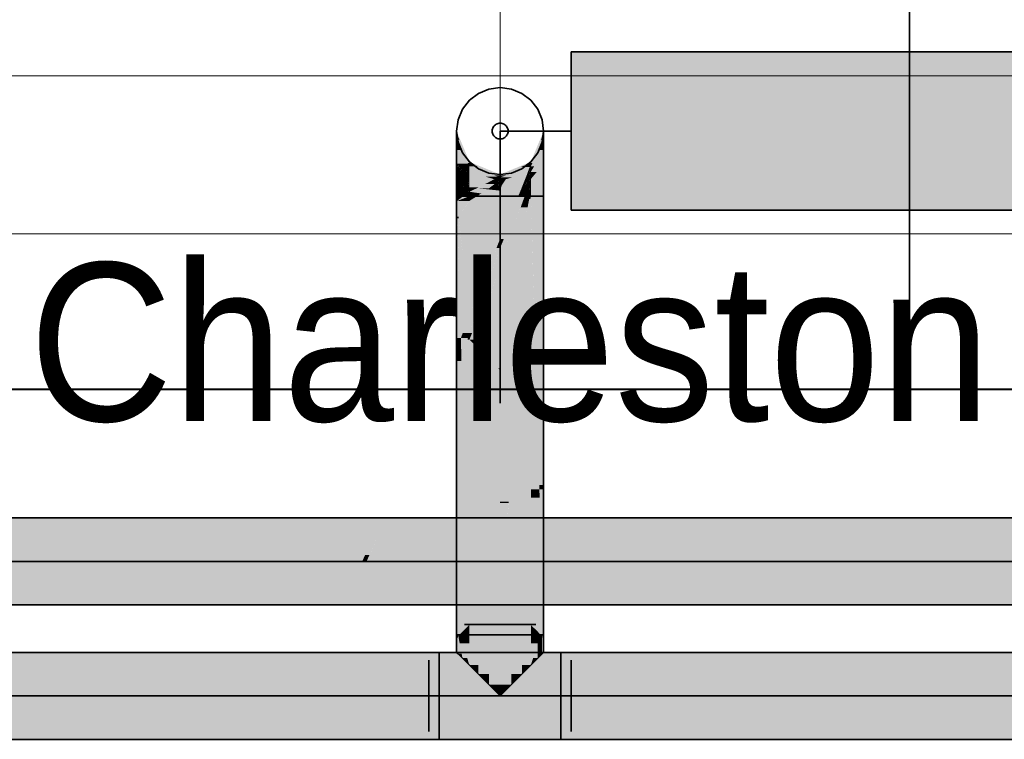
# Model space of a CAD drawing. Extents: x -133 to 627, y -127 to 467.
# Tile 61 of 80: x 68 to 80, y 370 to 379. Entities that reach past the tile are written whole.
import ezdxf
from ezdxf.lldxf.tags import DXFTag

# ---------------------------------------------------------------- set-up
doc = ezdxf.new("R2010")
doc.units = 0
doc.layers.get('0').update_dxf_attribs({"lineweight": 35})
for name, color, linetype, lineweight in [('0-Shading', 7, 'Continuous', 35), ('5_OG-BESTAND', 7, 'Continuous', 25), ('5_OG-HLSE', 7, 'Continuous', 25), ('H_Heizkoerpertext', 7, 'Continuous', 35)]:
    doc.layers.add(name, color=color, linetype=linetype, lineweight=lineweight)
for name, color, linetype, lineweight, true_color in [('A_Aussenwand', 3, 'Continuous', 35, 0x00ff00), ('A_Fenster', 1, 'Continuous', 35, 0xff0000), ('H_Heizkoerper', 1, 'Continuous', 35, 0xff0000), ('H_Heizkoerperflaeche', 7, 'Continuous', 35, 0xc0c0c0), ('H_Ruecklauf', 5, 'Continuous', 35, 0x0000ff), ('H_Ruecklauf_Beschriftung', 5, 'Continuous', 18, 0x0000ff), ('H_Vorlauf', 1, 'Continuous', 35, 0xff0000)]:
    doc.layers.add(name, color=color, linetype=linetype, lineweight=lineweight, true_color=true_color)
doc.styles.get("Standard").update_dxf_attribs({"font": 'arial.ttf'})
tags = doc.linetypes.add('ALL_S14', pattern=[0.002, 0.001, -0.001]).pattern_tags.tags
tags[6:7] = [DXFTag(74, 4), DXFTag(75, 0), DXFTag(340, '0'), DXFTag(46, 1.0), DXFTag(50, 0.0), DXFTag(44, 0.0), DXFTag(45, 0.0)]
tags[4:5] = [DXFTag(74, 4), DXFTag(75, 0), DXFTag(340, '0'), DXFTag(46, 1.0), DXFTag(50, 0.0), DXFTag(44, 0.0), DXFTag(45, 0.0)]

# ---------------------------------------------------------------- blocks, each defined once
blk = doc.blocks.new('Shading-A06HSSFQNL', base_point=(330.89, 189.228))
at = {"layer": '0-Shading', "color": 176, "true_color": 0x000085}
for points in [[(73.391, 377.571), (73.379, 377.571), (73.379, 377.599)], [(73.534, 377.21), (73.391, 377.571), (73.379, 377.571)], [(73.541, 377.21), (73.534, 377.21), (73.391, 377.571)], [(74.325, 377.21), (74.318, 377.21), (74.479, 377.571)], [(74.318, 377.21), (74.479, 377.571), (74.468, 377.571)], [(74.479, 377.571), (74.468, 377.571), (74.479, 377.599)], [(73.541, 377.195), (73.541, 377.21), (73.534, 377.21)], [(74.318, 377.195), (74.325, 377.21), (74.318, 377.21)]]:
    blk.add_solid(points, dxfattribs=at)
at = {"layer": '0-Shading', "color": 174, "true_color": 0x000092}
for points in [[(73.415, 377.488), (73.379, 377.488), (73.379, 377.571)], [(74.479, 377.488), (74.444, 377.488), (74.479, 377.571)], [(73.52, 377.195), (73.415, 377.488), (73.379, 377.488)], [(73.541, 377.195), (73.52, 377.195), (73.415, 377.488)], [(74.339, 377.195), (74.318, 377.195), (74.479, 377.488)], [(74.318, 377.195), (74.479, 377.488), (74.444, 377.488)], [(73.524, 377.185), (73.541, 377.195), (73.52, 377.195)], [(73.541, 377.185), (73.524, 377.185), (73.541, 377.195)], [(73.541, 377.151), (73.541, 377.185), (73.524, 377.185)], [(74.318, 377.151), (74.339, 377.195), (74.318, 377.195)]]:
    blk.add_solid(points, dxfattribs=at)
at = {"layer": '0-Shading', "color": 174, "true_color": 0x00009d}
for points in [[(73.442, 377.357), (73.379, 377.357), (73.379, 377.488)], [(74.479, 377.357), (74.417, 377.357), (74.479, 377.488)], [(73.48, 377.185), (73.442, 377.357), (73.379, 377.357)], [(73.524, 377.185), (73.48, 377.185), (73.442, 377.357)], [(74.359, 377.151), (74.318, 377.151), (74.479, 377.357)], [(74.318, 377.151), (74.479, 377.357), (74.417, 377.357)], [(73.483, 377.18), (73.524, 377.185), (73.48, 377.185)], [(73.527, 377.18), (73.483, 377.18), (73.524, 377.185)], [(73.5, 377.151), (73.527, 377.18), (73.483, 377.18)], [(73.541, 377.151), (73.5, 377.151), (73.527, 377.18)], [(73.524, 377.11), (73.541, 377.151), (73.5, 377.151)], [(73.541, 377.11), (73.524, 377.11), (73.541, 377.151)], [(74.318, 377.082), (74.359, 377.151), (74.318, 377.151)], [(73.541, 377.082), (73.541, 377.11), (73.524, 377.11)]]:
    blk.add_solid(points, dxfattribs=at)
at = {"layer": '0-Shading', "color": 174, "true_color": 0x0000a6}
for points in [[(73.48, 377.186), (73.379, 377.186), (73.379, 377.357)], [(74.479, 377.186), (74.379, 377.186), (74.479, 377.357)], [(73.383, 377.182), (73.48, 377.186), (73.379, 377.186)], [(73.482, 377.182), (73.383, 377.182), (73.48, 377.186)], [(73.483, 377.18), (73.482, 377.182), (73.383, 377.182)], [(73.483, 377.18), (73.385, 377.18), (73.383, 377.182)], [(73.443, 377.11), (73.483, 377.18), (73.385, 377.18)], [(73.524, 377.11), (73.443, 377.11), (73.483, 377.18)], [(74.393, 377.082), (74.318, 377.082), (74.479, 377.186)], [(74.318, 377.082), (74.479, 377.186), (74.379, 377.186)], [(73.483, 377.061), (73.524, 377.11), (73.443, 377.11)], [(73.536, 377.061), (73.483, 377.061), (73.541, 377.082)], [(73.483, 377.061), (73.541, 377.082), (73.501, 377.082)], [(73.524, 377.011), (73.536, 377.061), (73.483, 377.061)], [(73.541, 377.082), (73.501, 377.082), (73.524, 377.11)], [(73.541, 377.011), (73.524, 377.011), (73.541, 377.082)], [(73.541, 376.992), (73.541, 377.011), (73.524, 377.011)], [(74.318, 376.992), (74.393, 377.082), (74.318, 377.082)]]:
    blk.add_solid(points, dxfattribs=at)
at = {"layer": '0-Shading', "color": 174, "true_color": 0x0000ac}
for points in [[(73.383, 377.182), (73.379, 377.182), (73.379, 377.186)], [(73.383, 377.182), (73.383, 377.182), (73.379, 377.182)], [(73.456, 377.041), (73.379, 377.041), (73.379, 377.182)], [(73.383, 377.182), (73.38, 377.182), (73.379, 377.182)], [(73.445, 377.061), (73.383, 377.182), (73.38, 377.182)], [(73.483, 377.061), (73.445, 377.061), (73.383, 377.182)], [(73.649, 377.151), (73.541, 377.151), (73.541, 377.195)], [(73.853, 377.039), (73.649, 377.151), (73.541, 377.151)], [(73.929, 377.039), (73.853, 377.039), (73.649, 377.151)], [(74.006, 377.039), (73.929, 377.039), (74.304, 377.146)], [(73.929, 377.039), (74.304, 377.146), (74.196, 377.146)], [(74.304, 377.146), (74.196, 377.146), (74.318, 377.195)], [(74.304, 377.146), (74.318, 377.151), (74.305, 377.151)], [(74.318, 377.151), (74.305, 377.151), (74.318, 377.195)], [(74.479, 376.992), (74.318, 376.992), (74.479, 377.186)], [(73.386, 376.987), (73.379, 376.987), (73.456, 377.041)], [(73.379, 376.987), (73.456, 377.041), (73.379, 377.041)], [(73.487, 376.985), (73.383, 376.985), (73.456, 377.041)], [(73.456, 377.041), (73.483, 377.061), (73.445, 377.061)], [(73.5, 377.041), (73.456, 377.041), (73.483, 377.061)], [(73.473, 377.011), (73.5, 377.041), (73.456, 377.041)], [(73.524, 377.011), (73.473, 377.011), (73.5, 377.041)], [(73.501, 376.96), (73.524, 377.011), (73.473, 377.011)], [(73.541, 376.992), (73.515, 376.992), (73.524, 377.011)], [(73.906, 377.02), (73.929, 377.039), (73.853, 377.039)], [(73.929, 377.02), (73.906, 377.02), (73.929, 377.039)], [(73.929, 377.012), (73.929, 377.02), (73.906, 377.02)], [(73.929, 377.012), (74.006, 377.039), (73.929, 377.039)], [(73.383, 376.985), (73.386, 376.987), (73.379, 376.987)], [(73.423, 376.96), (73.487, 376.985), (73.383, 376.985)], [(73.501, 376.96), (73.423, 376.96), (73.487, 376.985)], [(73.483, 376.923), (73.501, 376.96), (73.423, 376.96)], [(73.521, 376.923), (73.483, 376.923), (73.501, 376.96)], [(73.5, 376.912), (73.521, 376.923), (73.483, 376.923)], [(73.527, 376.912), (73.5, 376.912), (73.521, 376.923)], [(73.524, 376.897), (73.527, 376.912), (73.5, 376.912)], [(73.535, 376.96), (73.501, 376.96), (73.541, 376.992)], [(73.501, 376.96), (73.541, 376.992), (73.515, 376.992)], [(73.527, 376.912), (73.535, 376.96), (73.501, 376.96)], [(73.535, 376.897), (73.524, 376.897), (73.527, 376.912)], [(73.541, 376.887), (73.535, 376.897), (73.524, 376.897)], [(73.541, 376.912), (73.527, 376.912), (73.541, 376.992)], [(73.541, 376.887), (73.541, 376.912), (73.527, 376.912)], [(74.479, 376.987), (74.318, 376.987), (74.479, 376.992)], [(74.318, 376.987), (74.479, 376.992), (74.318, 376.992)], [(74.318, 376.887), (74.479, 376.987), (74.318, 376.987)]]:
    blk.add_solid(points, dxfattribs=at)
at = {"layer": '0-Shading', "color": 174, "true_color": 0x00008e}
for points in [[(73.576, 377.195), (73.541, 377.195), (73.541, 377.21)], [(73.906, 377.049), (73.576, 377.195), (73.541, 377.195)], [(73.929, 377.049), (73.906, 377.049), (73.576, 377.195)], [(73.953, 377.049), (73.929, 377.049), (74.318, 377.195)], [(73.929, 377.049), (74.318, 377.195), (74.282, 377.195)], [(74.318, 377.195), (74.282, 377.195), (74.318, 377.21)], [(73.929, 377.039), (73.929, 377.049), (73.906, 377.049)], [(73.929, 377.039), (73.953, 377.049), (73.929, 377.049)]]:
    blk.add_solid(points, dxfattribs=at)
at = {"layer": '0-Shading', "color": 172, "true_color": 0x0000c7}
for points in [[(73.734, 377.082), (73.541, 377.082), (73.541, 377.151)], [(74.277, 377.07), (74.091, 377.07), (74.304, 377.146)], [(74.304, 377.078), (74.279, 377.078), (74.317, 377.146)], [(74.279, 377.078), (74.317, 377.146), (74.304, 377.146)], [(74.317, 377.146), (74.304, 377.146), (74.318, 377.151)], [(74.318, 377.082), (74.305, 377.082), (74.318, 377.151)], [(73.751, 377.02), (73.734, 377.082), (73.541, 377.082)], [(73.906, 377.02), (73.751, 377.02), (73.734, 377.082)], [(73.856, 376.99), (73.906, 377.02), (73.751, 377.02)], [(73.915, 376.99), (73.856, 376.99), (73.929, 377.012)], [(73.856, 376.99), (73.929, 377.012), (73.892, 377.012)], [(73.929, 377.012), (73.892, 377.012), (73.906, 377.02)], [(73.929, 376.975), (73.906, 376.975), (73.929, 377.012)], [(74.079, 377.012), (73.929, 377.012), (74.277, 377.07)], [(73.929, 377.012), (74.277, 377.07), (74.091, 377.07)], [(73.929, 376.968), (74.079, 377.012), (73.929, 377.012)], [(74.277, 377.07), (74.304, 377.078), (74.279, 377.078)], [(74.304, 377.078), (74.318, 377.082), (74.305, 377.082)], [(73.906, 376.975), (73.915, 376.99), (73.856, 376.99)], [(73.929, 376.968), (73.929, 376.975), (73.906, 376.975)]]:
    blk.add_solid(points, dxfattribs=at)
at = {"layer": '0-Shading', "color": 172, "true_color": 0x0000dd}
for points in [[(73.849, 376.992), (73.541, 376.992), (73.541, 377.082)], [(74.246, 376.99), (74.003, 376.99), (74.277, 377.07)], [(74.277, 376.983), (74.243, 376.983), (74.301, 377.07)], [(74.243, 376.983), (74.301, 377.07), (74.277, 377.07)], [(74.301, 377.07), (74.277, 377.07), (74.304, 377.078)], [(74.304, 376.989), (74.278, 376.989), (74.318, 377.078)], [(74.278, 376.989), (74.318, 377.078), (74.304, 377.078)], [(74.318, 377.078), (74.304, 377.078), (74.318, 377.082)], [(74.318, 376.992), (74.304, 376.992), (74.318, 377.082)], [(73.55, 376.99), (73.849, 376.992), (73.541, 376.992)], [(73.856, 376.99), (73.55, 376.99), (73.849, 376.992)], [(73.771, 376.944), (73.856, 376.99), (73.55, 376.99)], [(73.874, 376.944), (73.771, 376.944), (73.906, 376.975)], [(73.771, 376.944), (73.906, 376.975), (73.828, 376.975)], [(73.856, 376.927), (73.874, 376.944), (73.771, 376.944)], [(73.906, 376.975), (73.828, 376.975), (73.856, 376.99)], [(73.877, 376.927), (73.856, 376.927), (73.868, 376.938)], [(73.882, 376.921), (73.877, 376.927), (73.856, 376.927)], [(73.91, 376.938), (73.868, 376.938), (73.918, 376.943)], [(73.868, 376.938), (73.918, 376.943), (73.872, 376.943)], [(73.882, 376.921), (73.91, 376.938), (73.868, 376.938)], [(73.918, 376.943), (73.872, 376.943), (73.906, 376.975)], [(73.908, 376.921), (73.882, 376.921), (73.918, 376.943)], [(73.906, 376.916), (73.908, 376.921), (73.882, 376.921)], [(73.929, 376.968), (73.909, 376.968), (73.906, 376.975)], [(73.928, 376.916), (73.906, 376.916), (73.918, 376.943)], [(73.929, 376.911), (73.928, 376.916), (73.906, 376.916)], [(73.918, 376.943), (73.929, 376.968), (73.909, 376.968)], [(73.929, 376.943), (73.918, 376.943), (73.929, 376.968)], [(73.929, 376.911), (73.929, 376.943), (73.918, 376.943)], [(73.988, 376.968), (73.929, 376.968), (74.003, 376.99)], [(73.953, 376.916), (73.929, 376.916), (73.988, 376.968)], [(73.929, 376.916), (73.988, 376.968), (73.929, 376.968)], [(73.929, 376.911), (73.953, 376.916), (73.929, 376.916)], [(73.953, 376.916), (74.24, 376.976), (73.993, 376.976)], [(74.24, 376.976), (73.993, 376.976), (74.246, 376.99)], [(73.993, 376.976), (74.246, 376.99), (74.003, 376.99)], [(74.24, 376.976), (74.277, 376.983), (74.243, 376.983)], [(74.277, 376.983), (74.304, 376.989), (74.278, 376.989)], [(74.304, 376.989), (74.318, 376.992), (74.304, 376.992)]]:
    blk.add_solid(points, dxfattribs=at)
at = {"layer": '0-Shading', "color": 174, "true_color": 0x0000b0}
for points in [[(73.383, 376.985), (73.379, 376.985), (73.379, 376.987)], [(73.379, 376.983), (73.383, 376.985), (73.379, 376.985)], [(73.383, 376.983), (73.379, 376.983), (73.383, 376.985)], [(73.379, 376.774), (73.383, 376.983), (73.379, 376.983)], [(73.384, 376.775), (73.379, 376.775), (73.483, 376.923)], [(73.379, 376.775), (73.483, 376.923), (73.382, 376.923)], [(73.483, 376.923), (73.382, 376.923), (73.383, 376.985)], [(73.497, 376.816), (73.411, 376.816), (73.524, 376.897)], [(73.411, 376.816), (73.524, 376.897), (73.466, 376.897)], [(73.524, 376.897), (73.466, 376.897), (73.483, 376.923)], [(73.532, 376.828), (73.501, 376.828), (73.541, 376.887)], [(73.501, 376.828), (73.541, 376.887), (73.521, 376.887)], [(73.541, 376.887), (73.521, 376.887), (73.524, 376.897)], [(73.541, 376.831), (73.533, 376.831), (73.541, 376.887)], [(74.318, 376.887), (74.479, 376.887), (74.479, 376.987)], [(74.318, 376.774), (74.479, 376.774), (74.318, 376.887)], [(74.479, 376.774), (74.318, 376.887), (74.479, 376.887)], [(73.379, 376.774), (73.383, 376.774), (73.384, 376.775)], [(73.379, 376.774), (73.384, 376.775), (73.379, 376.775)], [(73.38, 376.769), (73.379, 376.769), (73.379, 376.774)], [(73.38, 376.769), (73.383, 376.774), (73.379, 376.774)], [(73.379, 376.769), (73.38, 376.769), (73.379, 376.769)], [(73.381, 376.714), (73.379, 376.714), (73.38, 376.769)], [(73.379, 376.714), (73.38, 376.769), (73.379, 376.769)], [(73.38, 376.769), (73.379, 376.769), (73.38, 376.769)], [(73.457, 376.769), (73.38, 376.769), (73.463, 376.774)], [(73.38, 376.769), (73.463, 376.774), (73.383, 376.774)], [(73.381, 376.714), (73.457, 376.769), (73.38, 376.769)], [(73.381, 376.714), (73.541, 376.774), (73.463, 376.774)], [(73.383, 376.774), (73.463, 376.774), (73.436, 376.793)], [(73.383, 376.774), (73.387, 376.775), (73.384, 376.775)], [(73.387, 376.775), (73.384, 376.775), (73.497, 376.816)], [(73.384, 376.775), (73.497, 376.816), (73.411, 376.816)], [(73.541, 376.715), (73.386, 376.715), (73.541, 376.774)], [(73.436, 376.793), (73.49, 376.793), (73.497, 376.816)], [(73.463, 376.774), (73.436, 376.793), (73.49, 376.793)], [(73.463, 376.774), (73.541, 376.774), (73.537, 376.829)], [(73.49, 376.793), (73.52, 376.816), (73.497, 376.816)], [(73.497, 376.816), (73.532, 376.828), (73.501, 376.828)], [(73.52, 376.816), (73.497, 376.816), (73.532, 376.825)], [(73.497, 376.816), (73.532, 376.825), (73.522, 376.825)], [(73.532, 376.825), (73.522, 376.825), (73.532, 376.828)], [(73.537, 376.828), (73.532, 376.828), (73.541, 376.831)], [(73.532, 376.828), (73.541, 376.831), (73.533, 376.831)], [(73.532, 376.825), (73.537, 376.828), (73.532, 376.828)], [(73.541, 376.829), (73.537, 376.829), (73.541, 376.831)], [(73.541, 376.774), (73.541, 376.829), (73.537, 376.829)], [(74.363, 375.223), (74.318, 375.223), (74.318, 376.774)], [(74.344, 375.899), (74.479, 376.774), (74.318, 376.774)], [(74.479, 375.899), (74.344, 375.899), (74.479, 376.774)], [(73.379, 376.712), (73.381, 376.714), (73.379, 376.714)], [(73.381, 376.712), (73.379, 376.712), (73.381, 376.714)], [(73.388, 376.495), (73.379, 376.495), (73.381, 376.712)], [(73.379, 376.495), (73.381, 376.712), (73.379, 376.712)], [(73.539, 376.714), (73.381, 376.714), (73.541, 376.715)], [(73.381, 376.714), (73.541, 376.715), (73.386, 376.715)], [(73.403, 376.517), (73.387, 376.517), (73.381, 376.714)], [(73.403, 376.517), (73.539, 376.714), (73.381, 376.714)], [(73.541, 376.517), (73.403, 376.517), (73.541, 376.715)], [(73.388, 376.495), (73.403, 376.517), (73.387, 376.517)], [(73.405, 376.495), (73.388, 376.495), (73.403, 376.517)], [(73.541, 375.275), (73.541, 376.517), (73.403, 376.517)], [(73.379, 376.483), (73.388, 376.495), (73.379, 376.495)], [(73.388, 376.483), (73.379, 376.483), (73.388, 376.495)], [(73.433, 374.98), (73.379, 374.98), (73.388, 376.483)], [(73.379, 374.98), (73.388, 376.483), (73.379, 376.483)], [(73.424, 375.275), (73.405, 376.495), (73.388, 376.495)], [(73.541, 375.275), (73.424, 375.275), (73.405, 376.495)], [(74.363, 375.223), (74.479, 375.899), (74.344, 375.899)], [(74.479, 375.223), (74.363, 375.223), (74.479, 375.899)], [(73.433, 374.98), (73.541, 375.275), (73.424, 375.275)], [(73.541, 375.046), (73.457, 375.046), (73.541, 375.275)], [(74.371, 374.961), (74.318, 374.961), (74.363, 375.223)], [(74.318, 374.961), (74.363, 375.223), (74.318, 375.223)], [(74.424, 373.122), (74.479, 375.223), (74.363, 375.223)], [(74.479, 373.122), (74.424, 373.122), (74.479, 375.223)], [(73.522, 374.98), (73.433, 374.98), (73.541, 375.046)], [(73.433, 374.98), (73.541, 375.046), (73.457, 375.046)], [(73.541, 375.013), (73.531, 375.013), (73.541, 375.046)], [(73.379, 374.835), (73.433, 374.98), (73.379, 374.98)], [(73.437, 374.835), (73.379, 374.835), (73.433, 374.98)], [(73.441, 374.69), (73.522, 374.98), (73.433, 374.98)], [(73.541, 374.69), (73.441, 374.69), (73.541, 374.961)], [(73.441, 374.69), (73.541, 374.961), (73.517, 374.961)], [(73.541, 374.961), (73.517, 374.961), (73.531, 375.013)], [(73.541, 374.961), (73.541, 375.013), (73.531, 375.013)], [(74.426, 373.068), (74.318, 373.068), (74.371, 374.961)], [(74.318, 373.068), (74.371, 374.961), (74.318, 374.961)], [(73.441, 374.69), (73.379, 374.69), (73.437, 374.835)], [(73.379, 374.69), (73.437, 374.835), (73.379, 374.835)], [(73.379, 374.468), (73.441, 374.69), (73.379, 374.69)], [(73.448, 374.468), (73.379, 374.468), (73.441, 374.69)], [(73.541, 371.354), (73.541, 374.69), (73.441, 374.69)], [(73.541, 371.354), (73.379, 371.354), (73.448, 374.468)], [(73.379, 371.354), (73.448, 374.468), (73.379, 374.468)], [(74.429, 372.961), (74.318, 372.961), (74.426, 373.068)], [(74.318, 372.961), (74.426, 373.068), (74.318, 373.068)], [(74.426, 373.068), (74.479, 373.122), (74.424, 373.122)], [(74.479, 373.068), (74.426, 373.068), (74.479, 373.122)], [(74.479, 371.227), (74.479, 373.068), (74.426, 373.068)], [(74.476, 371.354), (74.318, 371.354), (74.429, 372.961)], [(74.318, 371.354), (74.429, 372.961), (74.318, 372.961)], [(73.379, 371.227), (73.541, 371.354), (73.379, 371.354)], [(73.379, 371.227), (73.414, 371.227), (73.541, 371.354)], [(73.414, 371.227), (73.475, 371.227), (73.466, 371.28)], [(73.466, 371.28), (73.541, 371.28), (73.541, 371.354)], [(73.475, 371.227), (73.541, 371.227), (73.466, 371.28)], [(73.541, 371.227), (73.466, 371.28), (73.541, 371.28)], [(74.479, 371.227), (74.476, 371.354), (74.318, 371.354)], [(74.445, 371.227), (74.479, 371.227), (74.318, 371.354)], [(74.318, 371.28), (74.393, 371.28), (74.318, 371.354)], [(74.318, 371.227), (74.384, 371.227), (74.318, 371.28)], [(74.384, 371.227), (74.318, 371.28), (74.393, 371.28)], [(74.384, 371.227), (74.445, 371.227), (74.393, 371.28)], [(73.443, 370.989), (73.398, 370.989), (73.398, 371.227)], [(73.418, 371.121), (73.435, 371.227), (73.398, 371.227)], [(73.453, 371.121), (73.418, 371.121), (73.435, 371.227)], [(73.453, 371.121), (73.453, 371.227), (73.435, 371.227)], [(74.461, 371.121), (74.406, 371.121), (74.461, 371.227)], [(74.406, 371.121), (74.461, 371.227), (74.424, 371.227)], [(74.406, 371.121), (74.424, 371.227), (74.406, 371.227)], [(73.453, 370.934), (73.453, 371.121), (73.418, 371.121)], [(74.461, 370.989), (74.406, 370.989), (74.406, 371.121)], [(74.461, 370.989), (74.461, 371.121), (74.406, 371.121)], [(24.602, 370.846), (73.159, 370.846), (24.602, 371.007)], [(73.159, 370.846), (24.602, 371.007), (73.159, 371.007)], [(73.159, 370.846), (74.699, 370.846), (73.159, 371.007)], [(74.699, 370.846), (73.159, 371.007), (74.699, 371.007)], [(73.453, 370.934), (73.443, 370.989), (73.398, 370.989)], [(74.406, 370.934), (74.461, 370.989), (74.406, 370.989)], [(74.699, 370.846), (88.679, 370.846), (74.699, 371.007)], [(88.679, 370.846), (74.699, 371.007), (88.628, 371.007)], [(32.957, 369.907), (73.159, 369.907), (30.51, 370.068)], [(73.159, 369.907), (30.51, 370.068), (73.159, 370.068)], [(73.159, 369.907), (74.699, 369.907), (73.159, 370.068)], [(74.699, 369.907), (73.159, 370.068), (74.699, 370.068)], [(74.699, 369.907), (88.628, 369.907), (74.699, 370.068)], [(88.628, 369.907), (74.699, 370.068), (88.679, 370.068)]]:
    blk.add_solid(points, dxfattribs=at)
at = {"layer": '0-Shading', "color": 5, "true_color": 0x0000ec}
for points in [[(73.771, 376.944), (73.541, 376.944), (73.541, 376.992)], [(73.656, 376.887), (73.541, 376.887), (73.771, 376.944)], [(73.541, 376.887), (73.771, 376.944), (73.541, 376.944)], [(73.635, 376.876), (73.656, 376.887), (73.541, 376.887)], [(73.79, 376.876), (73.635, 376.876), (73.856, 376.927)], [(73.635, 376.876), (73.856, 376.927), (73.735, 376.927)], [(73.856, 376.927), (73.735, 376.927), (73.771, 376.944)], [(73.91, 376.862), (73.771, 376.862), (73.882, 376.921)], [(73.771, 376.862), (73.882, 376.921), (73.849, 376.921)], [(73.882, 376.921), (73.849, 376.921), (73.856, 376.927)], [(73.906, 376.916), (73.884, 376.916), (73.882, 376.921)], [(73.892, 376.899), (73.906, 376.916), (73.884, 376.916)], [(73.892, 376.899), (73.929, 376.911), (73.902, 376.911)], [(73.925, 376.899), (73.892, 376.899), (73.929, 376.911)], [(73.911, 376.861), (73.925, 376.899), (73.892, 376.899)], [(73.929, 376.911), (73.902, 376.911), (73.906, 376.916)], [(73.929, 376.861), (73.911, 376.861), (73.929, 376.911)], [(73.951, 376.911), (73.929, 376.911), (73.953, 376.916)], [(73.929, 376.845), (73.951, 376.911), (73.929, 376.911)], [(74.2, 376.874), (73.939, 376.874), (74.217, 376.916)], [(73.939, 376.874), (74.217, 376.916), (73.953, 376.916)], [(74.217, 376.916), (73.953, 376.916), (74.24, 376.976)], [(74.24, 376.878), (74.201, 376.878), (74.274, 376.976)], [(74.201, 376.878), (74.274, 376.976), (74.24, 376.976)], [(74.274, 376.976), (74.24, 376.976), (74.277, 376.983)], [(74.277, 376.882), (74.242, 376.882), (74.302, 376.983)], [(74.242, 376.882), (74.302, 376.983), (74.277, 376.983)], [(74.302, 376.983), (74.277, 376.983), (74.304, 376.989)], [(74.304, 376.885), (74.277, 376.885), (74.318, 376.989)], [(74.277, 376.885), (74.318, 376.989), (74.304, 376.989)], [(74.277, 376.882), (74.304, 376.885), (74.277, 376.885)], [(74.318, 376.989), (74.304, 376.989), (74.318, 376.992)], [(74.318, 376.887), (74.304, 376.887), (74.318, 376.992)], [(74.304, 376.885), (74.318, 376.887), (74.304, 376.887)], [(73.771, 376.862), (73.79, 376.876), (73.635, 376.876)], [(73.918, 376.846), (73.91, 376.862), (73.771, 376.862)], [(73.918, 376.846), (73.929, 376.861), (73.911, 376.861)], [(73.929, 376.846), (73.918, 376.846), (73.929, 376.861)], [(73.929, 376.845), (73.929, 376.846), (73.918, 376.846)], [(73.929, 376.845), (74.2, 376.874), (73.939, 376.874)], [(74.2, 376.874), (74.24, 376.878), (74.201, 376.878)], [(74.24, 376.878), (74.277, 376.882), (74.242, 376.882)]]:
    blk.add_solid(points, dxfattribs=at)
at = {"layer": '0-Shading', "color": 5, "true_color": 0x0000f4}
for points in [[(73.635, 376.876), (73.541, 376.876), (73.541, 376.887)], [(74.277, 376.882), (74.303, 376.882), (74.304, 376.885)], [(74.277, 376.774), (74.304, 376.774), (74.304, 376.885)], [(74.304, 376.885), (74.318, 376.885), (74.318, 376.887)], [(74.304, 376.774), (74.318, 376.774), (74.318, 376.887)], [(74.304, 376.774), (74.304, 376.885), (74.318, 376.885)], [(73.541, 376.831), (73.635, 376.876), (73.541, 376.876)], [(73.724, 376.831), (73.541, 376.831), (73.771, 376.862)], [(73.541, 376.831), (73.771, 376.862), (73.605, 376.862)], [(73.541, 376.809), (73.69, 376.809), (73.541, 376.831)], [(73.69, 376.809), (73.724, 376.831), (73.541, 376.831)], [(73.541, 376.774), (73.635, 376.774), (73.541, 376.809)], [(73.635, 376.774), (73.541, 376.809), (73.69, 376.809)], [(73.771, 376.862), (73.605, 376.862), (73.635, 376.876)], [(73.635, 376.774), (73.929, 376.774), (73.69, 376.809)], [(73.924, 376.809), (73.69, 376.809), (73.918, 376.846)], [(73.69, 376.809), (73.918, 376.846), (73.746, 376.846)], [(73.929, 376.774), (73.924, 376.809), (73.69, 376.809)], [(73.918, 376.846), (73.746, 376.846), (73.771, 376.862)], [(73.929, 376.845), (73.918, 376.845), (73.918, 376.846)], [(73.929, 376.774), (73.929, 376.845), (73.918, 376.845)], [(73.929, 376.845), (74.188, 376.845), (74.2, 376.874)], [(73.929, 376.774), (74.158, 376.774), (73.929, 376.845)], [(74.158, 376.774), (73.929, 376.845), (74.188, 376.845)], [(74.158, 376.774), (74.2, 376.774), (74.2, 376.874)], [(74.2, 376.874), (74.239, 376.874), (74.24, 376.878)], [(74.2, 376.774), (74.24, 376.774), (74.24, 376.878)], [(74.2, 376.774), (74.2, 376.874), (74.239, 376.874)], [(74.24, 376.878), (74.275, 376.878), (74.277, 376.882)], [(74.24, 376.774), (74.277, 376.774), (74.277, 376.882)], [(74.24, 376.774), (74.24, 376.878), (74.275, 376.878)], [(74.277, 376.774), (74.277, 376.882), (74.303, 376.882)]]:
    blk.add_solid(points, dxfattribs=at)
at = {"layer": '0-Shading', "color": 5, "true_color": 0x0000f5}
for points in [[(73.541, 376.715), (73.635, 376.774), (73.541, 376.774)], [(73.929, 376.715), (73.541, 376.715), (73.929, 376.774)], [(73.541, 376.715), (73.929, 376.774), (73.635, 376.774)], [(73.929, 376.235), (74.158, 376.774), (73.929, 376.774)], [(73.977, 376.235), (73.929, 376.235), (74.2, 376.774)], [(73.929, 376.235), (74.2, 376.774), (74.158, 376.774)], [(74.176, 374.818), (73.973, 374.818), (74.318, 376.774)], [(74.112, 376.427), (74.056, 376.427), (74.24, 376.774)], [(74.056, 376.427), (74.24, 376.774), (74.2, 376.774)], [(74.191, 374.833), (74.177, 374.833), (74.318, 376.774)], [(74.235, 376.634), (74.189, 376.634), (74.277, 376.774)], [(74.189, 376.634), (74.277, 376.774), (74.24, 376.774)], [(74.318, 374.961), (74.199, 374.961), (74.318, 376.774)], [(74.297, 376.738), (74.266, 376.738), (74.304, 376.774)], [(74.266, 376.738), (74.304, 376.774), (74.277, 376.774)], [(74.312, 376.738), (74.297, 376.738), (74.318, 376.774)], [(74.297, 376.738), (74.318, 376.774), (74.304, 376.774)], [(73.929, 376.235), (73.541, 376.235), (73.541, 376.715)], [(73.929, 376.235), (73.929, 376.715), (73.541, 376.715)], [(73.971, 374.807), (73.929, 374.807), (74.312, 376.738)], [(73.929, 374.807), (74.312, 376.738), (74.297, 376.738)], [(74.08, 375.596), (73.929, 375.596), (74.277, 376.634)], [(73.929, 375.596), (74.277, 376.634), (74.235, 376.634)], [(74.174, 376.427), (74.112, 376.427), (74.235, 376.634)], [(74.112, 376.427), (74.235, 376.634), (74.189, 376.634)], [(74.277, 376.634), (74.235, 376.634), (74.297, 376.738)], [(74.235, 376.634), (74.297, 376.738), (74.266, 376.738)], [(73.998, 376.12), (73.929, 376.12), (74.112, 376.427)], [(73.929, 376.12), (74.112, 376.427), (74.056, 376.427)], [(74.029, 375.934), (73.929, 375.934), (74.174, 376.427)], [(73.929, 375.934), (74.174, 376.427), (74.112, 376.427)], [(73.541, 375.275), (73.929, 376.235), (73.541, 376.235)], [(73.929, 376.12), (73.883, 376.12), (73.929, 376.235)], [(73.929, 376.12), (73.977, 376.235), (73.929, 376.235)], [(73.623, 375.275), (73.541, 375.275), (73.929, 376.12)], [(73.541, 375.275), (73.929, 376.12), (73.883, 376.12)], [(73.929, 375.934), (73.862, 375.934), (73.929, 376.12)], [(73.929, 375.934), (73.998, 376.12), (73.929, 376.12)], [(73.637, 374.961), (73.541, 374.961), (73.929, 375.934)], [(73.575, 375.046), (73.541, 375.046), (73.929, 375.934)], [(73.541, 375.046), (73.929, 375.934), (73.862, 375.934)], [(73.929, 375.596), (73.828, 375.596), (73.929, 375.934)], [(73.929, 375.596), (74.029, 375.934), (73.929, 375.934)], [(73.771, 374.886), (73.615, 374.886), (73.929, 375.596)], [(73.615, 374.886), (73.929, 375.596), (73.828, 375.596)], [(73.929, 374.807), (73.753, 374.807), (73.929, 375.596)], [(73.929, 374.807), (74.08, 375.596), (73.929, 375.596)], [(73.541, 375.046), (73.623, 375.275), (73.541, 375.275)], [(73.541, 374.961), (73.575, 375.046), (73.541, 375.046)], [(73.929, 374.572), (73.541, 374.572), (73.541, 374.961)], [(73.615, 374.886), (73.637, 374.961), (73.541, 374.961)], [(74.318, 374.818), (74.176, 374.818), (74.318, 374.961)], [(74.191, 374.833), (74.318, 374.961), (74.199, 374.961)], [(73.742, 374.759), (73.771, 374.886), (73.615, 374.886)], [(73.923, 374.759), (73.742, 374.759), (73.929, 374.807)], [(73.742, 374.759), (73.929, 374.807), (73.753, 374.807)], [(73.929, 374.6), (73.901, 374.6), (73.929, 374.807)], [(74.158, 374.572), (73.929, 374.572), (74.176, 374.818)], [(73.929, 374.572), (74.176, 374.818), (73.973, 374.818)], [(73.929, 374.572), (73.971, 374.807), (73.929, 374.807)], [(74.318, 372.961), (74.041, 372.961), (74.318, 374.818)], [(74.041, 372.961), (74.318, 374.818), (74.176, 374.818)], [(74.176, 374.818), (74.191, 374.833), (74.177, 374.833)], [(73.901, 374.6), (73.923, 374.759), (73.742, 374.759)], [(73.929, 372.961), (73.541, 372.961), (73.929, 374.572)], [(73.541, 372.961), (73.929, 374.572), (73.541, 374.572)], [(73.929, 374.572), (73.929, 374.6), (73.901, 374.6)], [(74.038, 372.912), (73.929, 372.912), (74.158, 374.572)], [(73.929, 372.912), (74.158, 374.572), (73.929, 374.572)], [(73.929, 372.894), (73.541, 372.894), (73.541, 372.961)], [(73.929, 372.894), (73.929, 372.961), (73.541, 372.961)], [(74.036, 372.894), (73.929, 372.894), (74.038, 372.912)], [(74.318, 371.421), (73.929, 371.421), (74.318, 372.912)], [(73.929, 371.421), (74.318, 372.912), (74.038, 372.912)], [(73.929, 372.894), (74.038, 372.912), (73.929, 372.912)], [(74.318, 372.912), (74.038, 372.912), (74.318, 372.961)], [(74.038, 372.912), (74.318, 372.961), (74.041, 372.961)], [(73.929, 371.421), (73.541, 371.421), (73.929, 372.894)], [(73.541, 371.421), (73.929, 372.894), (73.541, 372.894)], [(73.929, 371.421), (74.036, 372.894), (73.929, 372.894)], [(73.541, 371.354), (73.929, 371.421), (73.541, 371.421)], [(73.541, 371.354), (73.929, 371.354), (73.929, 371.421)], [(74.318, 371.354), (74.318, 371.421), (73.929, 371.421)], [(73.929, 371.354), (74.318, 371.354), (73.929, 371.421)], [(73.541, 371.227), (73.929, 371.227), (73.541, 371.354)], [(73.929, 371.227), (73.541, 371.354), (73.929, 371.354)], [(73.929, 371.227), (74.318, 371.227), (73.929, 371.354)], [(74.318, 371.227), (73.929, 371.354), (74.318, 371.354)], [(73.787, 370.732), (73.654, 370.732), (73.787, 371.227)], [(73.654, 370.732), (73.787, 371.227), (73.654, 371.227)], [(74.204, 370.732), (74.072, 370.732), (74.204, 371.227)], [(74.072, 370.732), (74.204, 371.227), (74.072, 371.227)], [(27.049, 370.457), (73.159, 370.457), (24.602, 370.846)], [(73.159, 370.457), (24.602, 370.846), (73.159, 370.846)], [(73.159, 370.457), (74.699, 370.457), (73.159, 370.846)], [(74.699, 370.457), (73.159, 370.846), (74.699, 370.846)], [(74.699, 370.457), (88.7, 370.457), (74.699, 370.846)], [(88.7, 370.457), (74.699, 370.846), (88.679, 370.846)], [(73.787, 370.6), (73.787, 370.732), (73.654, 370.732)], [(74.072, 370.6), (74.204, 370.732), (74.072, 370.732)], [(30.51, 370.068), (73.159, 370.068), (27.049, 370.457)], [(73.159, 370.068), (27.049, 370.457), (73.159, 370.457)], [(73.159, 370.068), (74.699, 370.068), (73.159, 370.457)], [(74.699, 370.068), (73.159, 370.457), (74.699, 370.457)], [(74.699, 370.068), (88.679, 370.068), (74.699, 370.457)], [(88.679, 370.068), (74.699, 370.457), (88.7, 370.457)]]:
    blk.add_solid(points, dxfattribs=at)
at = {"layer": '0-Shading', "color": 174, "true_color": 0x000090}
for points in [[(73.379, 371.193), (73.39, 371.227), (73.379, 371.227)], [(73.398, 371.193), (73.379, 371.193), (73.398, 371.227)], [(73.379, 371.193), (73.398, 371.227), (73.39, 371.227)], [(73.398, 370.989), (73.398, 371.193), (73.379, 371.193)], [(73.396, 371.007), (73.379, 371.007), (73.379, 371.193)], [(74.479, 371.007), (74.461, 371.007), (74.461, 371.227)], [(74.464, 371.193), (74.469, 371.227), (74.461, 371.227)], [(74.479, 371.193), (74.464, 371.193), (74.469, 371.227)], [(74.479, 371.007), (74.479, 371.193), (74.464, 371.193)], [(74.479, 371.193), (74.479, 371.227), (74.469, 371.227)], [(73.398, 370.989), (73.396, 371.007), (73.379, 371.007)], [(74.461, 370.989), (74.479, 371.007), (74.461, 371.007)]]:
    blk.add_solid(points, dxfattribs=at)
at = {"layer": '0-Shading', "color": 172, "true_color": 0x0000cd}
for points in [[(73.541, 371.121), (73.453, 371.121), (73.541, 371.227)], [(73.453, 371.121), (73.541, 371.227), (73.453, 371.227)], [(74.406, 371.121), (74.318, 371.121), (74.406, 371.227)], [(74.318, 371.121), (74.406, 371.227), (74.318, 371.227)], [(73.513, 370.934), (73.453, 370.934), (73.453, 371.121)], [(73.541, 370.846), (73.541, 371.121), (73.453, 371.121)], [(74.318, 370.846), (74.406, 371.121), (74.318, 371.121)], [(74.406, 370.934), (74.346, 370.934), (74.406, 371.121)], [(73.541, 370.846), (73.513, 370.934), (73.453, 370.934)], [(74.318, 370.846), (74.406, 370.934), (74.346, 370.934)]]:
    blk.add_solid(points, dxfattribs=at)
at = {"layer": '0-Shading', "color": 172, "true_color": 0x0000e4}
for points in [[(73.654, 370.846), (73.541, 370.846), (73.654, 371.227)], [(73.541, 370.846), (73.654, 371.227), (73.541, 371.227)], [(74.318, 370.846), (74.204, 370.846), (74.318, 371.227)], [(74.204, 370.846), (74.318, 371.227), (74.204, 371.227)], [(73.654, 370.732), (73.654, 370.846), (73.541, 370.846)], [(74.204, 370.732), (74.318, 370.846), (74.204, 370.846)]]:
    blk.add_solid(points, dxfattribs=at)
at = {"layer": '0-Shading', "color": 5, "true_color": 0x0000fd}
for points in [[(73.929, 370.6), (73.787, 370.6), (73.929, 371.227)], [(73.787, 370.6), (73.929, 371.227), (73.787, 371.227)], [(74.072, 370.6), (73.929, 370.6), (74.072, 371.227)], [(73.929, 370.6), (74.072, 371.227), (73.929, 371.227)], [(73.929, 370.457), (73.929, 370.6), (73.787, 370.6)], [(73.929, 370.457), (74.072, 370.6), (73.929, 370.6)]]:
    blk.add_solid(points, dxfattribs=at)
blk = doc.blocks.new('Shading-A06HSSFSNL', base_point=(333.171, 168.83))
at = {"layer": '0-Shading', "color": 14, "true_color": 0xb00000}
for points in [[(62.88, 372.546), (72.356, 372.546), (63.393, 372.707)], [(72.356, 372.546), (63.393, 372.707), (72.444, 372.707)], [(72.356, 372.546), (72.416, 372.546), (72.444, 372.707)], [(72.416, 372.546), (72.444, 372.707), (72.54, 372.707)], [(72.416, 372.546), (73.955, 372.546), (72.54, 372.707)], [(73.955, 372.546), (72.54, 372.707), (73.794, 372.707)], [(73.955, 372.546), (88.539, 372.546), (73.794, 372.707)], [(88.539, 372.546), (73.794, 372.707), (88.539, 372.707)], [(16.898, 371.607), (88.539, 371.607), (14.451, 371.768)], [(88.539, 371.607), (14.451, 371.768), (88.539, 371.768)]]:
    blk.add_solid(points, dxfattribs=at)
at = {"layer": '0-Shading', "color": 1, "true_color": 0xf50000}
for points in [[(72.242, 372.285), (62.216, 372.285), (72.356, 372.546)], [(62.216, 372.285), (72.356, 372.546), (62.88, 372.546)], [(72.276, 372.237), (72.221, 372.237), (72.416, 372.546)], [(72.221, 372.237), (72.416, 372.546), (72.356, 372.546)], [(88.539, 372.236), (72.276, 372.236), (88.539, 372.546)], [(72.276, 372.236), (88.539, 372.546), (72.416, 372.546)], [(62.092, 372.237), (72.221, 372.237), (62.216, 372.285)], [(72.221, 372.237), (72.242, 372.285), (62.216, 372.285)], [(61.002, 371.768), (72.034, 371.768), (61.89, 372.157)], [(61.89, 372.157), (72.186, 372.157), (62.092, 372.237)], [(72.034, 371.768), (61.89, 372.157), (72.186, 372.157)], [(72.186, 372.157), (62.092, 372.237), (72.221, 372.237)], [(72.034, 371.768), (88.539, 371.768), (72.186, 372.157)], [(72.186, 372.157), (72.24, 372.157), (72.221, 372.236)], [(88.539, 371.768), (72.186, 372.157), (88.539, 372.157)], [(72.276, 372.236), (72.276, 372.237), (72.221, 372.237)], [(72.221, 372.236), (72.276, 372.236), (72.221, 372.237)], [(72.24, 372.157), (72.221, 372.236), (72.276, 372.236)], [(72.24, 372.157), (88.539, 372.157), (72.276, 372.236)], [(88.539, 372.157), (88.539, 372.236), (72.276, 372.236)]]:
    blk.add_solid(points, dxfattribs=at)
blk = doc.blocks.new('Referenz-A06HSSHCNL', base_point=(-102.577, -104.976))
at = {"layer": '5_OG-BESTAND', "color": 0, "lineweight": 13}
blk.add_line((57.104, 374.34), (104.774, 374.34), dxfattribs=at)
at = {"layer": '5_OG-HLSE', "color": 0, "linetype": 'ALL_S14', "lineweight": 13, "ltscale": 0.13}
for p, q in [((60.808, 378.298), (100.808, 378.298)), ((100.808, 376.298), (60.808, 376.298))]:
    blk.add_line(p, q, dxfattribs=at)
blk = doc.blocks.new('Referenz-A06HSSHFNL', base_point=(-34.996, -50.92))
at = {"layer": 'A_Aussenwand', "color": 0, "linetype": 'Continuous', "ltscale": 0.35}
blk.add_line((79.108, 374.332), (82.508, 374.332), dxfattribs=at)
at = {"layer": 'A_Fenster', "color": 0, "linetype": 'Continuous', "ltscale": 0.35}
for p, q in [((79.108, 374.332), (79.108, 385.312)), ((58.068, 374.332), (79.108, 374.332))]:
    blk.add_line(p, q, dxfattribs=at)
blk = doc.blocks.new('Heizkörper-A06HST65NL', base_point=(66.644, 372.603))
at = {"color": 0, "linetype": 'ByBlock', "lineweight": -2, "ltscale": 0.35}
for p, q in [((74.829, 376.599), (74.829, 378.599)), ((74.829, 378.599), (87.709, 378.599)), ((87.709, 376.599), (74.829, 376.599))]:
    blk.add_line(p, q, dxfattribs=at)
at = {"layer": 'H_Heizkoerperflaeche', "linetype": 'ByBlock', "lineweight": -2, "ltscale": 0.35}
for points in [[(74.829, 376.599), (87.709, 376.599), (74.829, 378.599)], [(87.709, 376.599), (74.829, 378.599), (87.709, 378.599)]]:
    blk.add_solid(points, dxfattribs=at)
at = {"layer": 'H_Ruecklauf', "linetype": 'ByBlock', "lineweight": -2, "ltscale": 0.35}
for p, q in [((73.837, 377.637), (73.833, 377.625)), ((73.843, 377.649), (73.837, 377.637)), ((73.85, 377.66), (73.843, 377.649)), ((73.859, 377.669), (73.85, 377.66)), ((73.869, 377.678), (73.859, 377.669)), ((73.879, 377.685), (73.869, 377.678)), ((73.891, 377.691), (73.879, 377.685)), ((73.904, 377.695), (73.891, 377.691)), ((73.916, 377.698), (73.904, 377.695)), ((73.929, 377.699), (73.916, 377.698)), ((73.942, 377.698), (73.929, 377.699)), ((73.955, 377.695), (73.942, 377.698)), ((73.968, 377.691), (73.955, 377.695)), ((73.979, 377.685), (73.968, 377.691)), ((73.99, 377.678), (73.979, 377.685)), ((74, 377.669), (73.99, 377.678)), ((74.009, 377.66), (74, 377.669)), ((74.016, 377.649), (74.009, 377.66)), ((74.022, 377.637), (74.016, 377.649)), ((74.026, 377.625), (74.022, 377.637)), ((73.83, 377.612), (73.829, 377.599)), ((73.829, 377.599), (73.83, 377.586)), ((73.833, 377.625), (73.83, 377.612)), ((73.83, 377.586), (73.833, 377.573)), ((73.833, 377.573), (73.837, 377.561)), ((73.837, 377.561), (73.843, 377.549)), ((73.843, 377.549), (73.85, 377.538)), ((73.85, 377.538), (73.859, 377.528)), ((73.859, 377.528), (73.869, 377.519)), ((73.869, 377.519), (73.879, 377.512)), ((73.879, 377.512), (73.891, 377.506)), ((73.891, 377.506), (73.904, 377.502)), ((74.829, 377.599), (73.929, 377.599)), ((73.955, 377.502), (73.968, 377.506)), ((73.968, 377.506), (73.979, 377.512)), ((73.979, 377.512), (73.99, 377.519)), ((73.99, 377.519), (74, 377.528)), ((74, 377.528), (74.009, 377.538)), ((74.009, 377.538), (74.016, 377.549)), ((74.016, 377.549), (74.022, 377.561)), ((74.022, 377.561), (74.026, 377.573)), ((74.029, 377.612), (74.026, 377.625)), ((74.026, 377.573), (74.029, 377.586)), ((74.029, 377.599), (74.029, 377.612)), ((74.029, 377.586), (74.029, 377.599)), ((73.904, 377.502), (73.916, 377.5)), ((73.916, 377.5), (73.929, 377.499)), ((73.929, 377.499), (73.942, 377.5)), ((73.942, 377.5), (73.955, 377.502))]:
    blk.add_line(p, q, dxfattribs=at)
at = {"layer": 'H_Heizkoerpertext', "linetype": 'ByBlock', "lineweight": -2, "ltscale": 0.35, "insert": (67.973, 375.932), "char_height": 2, "attachment_point": 1}
blk.add_mtext('{\\W0.9;\\fArial;Charleston 900 644 100}', dxfattribs=at)
blk = doc.blocks.new('Rohr - 1703-A06HST69NL', base_point=(73.929, 374.157))
at = {"color": 0, "linetype": 'ByBlock', "lineweight": -2, "ltscale": 0.35}
blk.add_line((73.929, 377.599), (73.929, 374.157), dxfattribs=at)
blk = doc.blocks.new('Bauteilbeschriftung-A06HST6BNL', base_point=(38.076, 377.049))
at = {"color": 0, "linetype": 'ByBlock', "lineweight": -2, "ltscale": 0.18}
blk.add_line((73.929, 417.759), (73.929, 377.049), dxfattribs=at)
blk = doc.blocks.new('Rohr - 1703-A06HST75NL', base_point=(7.718, 372.157))
at = {"color": 0, "linetype": 'ByBlock', "lineweight": -2, "ltscale": 0.35}
blk.add_line((89.309, 372.157), (7.718, 372.157), dxfattribs=at)
blk = doc.blocks.new('Rohr - 1703-A06HSTA9NL', base_point=(73.929, 370.457))
at = {"color": 0, "linetype": 'ByBlock', "lineweight": -2, "ltscale": 0.35}
blk.add_line((140.125, 370.457), (73.929, 370.457), dxfattribs=at)
blk = doc.blocks.new('Rohr - 1703-A06HSTABNL', base_point=(23.098, 370.457))
at = {"color": 0, "linetype": 'ByBlock', "lineweight": -2, "ltscale": 0.35}
blk.add_line((73.929, 370.457), (23.098, 370.457), dxfattribs=at)
blk = doc.blocks.new('T-Stück-A06HSTADNL', base_point=(73.029, 370.007))
at = {"color": 0, "lineweight": -2}
for p, q in [((74.379, 371.357), (73.479, 371.357)), ((73.029, 370.907), (73.029, 370.007)), ((74.829, 370.007), (74.829, 370.907))]:
    blk.add_line(p, q, dxfattribs=at)
blk = doc.blocks.new('Geometrie-A06HSTBXNL', base_point=(22.548, 169.216))
at = {"layer": 'H_Ruecklauf', "lineweight": -2}
for p, q in [((73.787, 378.13), (73.654, 378.075)), ((73.654, 378.075), (73.787, 378.13)), ((73.929, 378.149), (73.787, 378.13)), ((73.787, 378.13), (73.929, 378.149)), ((74.072, 378.13), (73.929, 378.149)), ((73.929, 378.149), (74.072, 378.13)), ((74.204, 378.075), (74.072, 378.13)), ((74.072, 378.13), (74.204, 378.075)), ((73.654, 378.075), (73.541, 377.988)), ((73.541, 377.988), (73.654, 378.075)), ((74.318, 377.988), (74.204, 378.075)), ((74.204, 378.075), (74.318, 377.988)), ((73.541, 377.988), (73.453, 377.874)), ((73.453, 377.874), (73.541, 377.988)), ((74.406, 377.874), (74.318, 377.988)), ((74.318, 377.988), (74.406, 377.874)), ((73.453, 377.874), (73.398, 377.741)), ((73.398, 377.741), (73.453, 377.874)), ((74.461, 377.741), (74.406, 377.874)), ((74.406, 377.874), (74.461, 377.741)), ((73.398, 377.741), (73.379, 377.599)), ((73.379, 377.599), (73.398, 377.741)), ((74.479, 377.599), (74.461, 377.741)), ((74.461, 377.741), (74.479, 377.599)), ((73.379, 377.599), (73.398, 377.456)), ((73.379, 377.599), (73.379, 377.571)), ((73.398, 377.456), (73.379, 377.599)), ((73.379, 377.571), (73.379, 377.488)), ((74.461, 377.456), (74.479, 377.599)), ((74.479, 377.599), (74.461, 377.456)), ((74.479, 377.599), (74.479, 377.571)), ((74.479, 377.571), (74.479, 377.488)), ((73.379, 377.488), (73.379, 377.357)), ((73.398, 377.456), (73.453, 377.324)), ((73.453, 377.324), (73.398, 377.456)), ((74.406, 377.324), (74.461, 377.456)), ((74.461, 377.456), (74.406, 377.324)), ((74.479, 377.488), (74.479, 377.357)), ((73.379, 377.357), (73.379, 377.186)), ((73.453, 377.324), (73.541, 377.21)), ((73.541, 377.21), (73.453, 377.324)), ((74.318, 377.21), (74.406, 377.324)), ((74.406, 377.324), (74.318, 377.21)), ((74.479, 377.357), (74.479, 377.186)), ((73.379, 377.186), (73.379, 376.987)), ((73.541, 377.21), (73.654, 377.122)), ((73.654, 377.122), (73.541, 377.21)), ((74.204, 377.122), (74.318, 377.21)), ((74.318, 377.21), (74.204, 377.122)), ((74.479, 377.186), (74.479, 376.987)), ((73.654, 377.122), (73.787, 377.068)), ((73.787, 377.068), (73.654, 377.122)), ((73.787, 377.068), (73.929, 377.049)), ((73.929, 377.049), (73.787, 377.068)), ((73.929, 377.049), (74.072, 377.068)), ((74.072, 377.068), (73.929, 377.049)), ((74.072, 377.068), (74.204, 377.122)), ((74.204, 377.122), (74.072, 377.068)), ((73.379, 376.987), (73.379, 376.774)), ((74.479, 376.987), (74.479, 376.774)), ((73.398, 376.774), (73.379, 376.774)), ((73.379, 376.774), (73.398, 376.774)), ((73.379, 376.774), (73.379, 371.227)), ((73.379, 376.774), (73.702, 376.774)), ((73.453, 376.774), (73.398, 376.774)), ((73.398, 376.774), (73.453, 376.774)), ((73.541, 376.774), (73.453, 376.774)), ((73.453, 376.774), (73.541, 376.774)), ((73.654, 376.774), (73.541, 376.774)), ((73.541, 376.774), (73.654, 376.774)), ((73.787, 376.774), (73.654, 376.774)), ((73.654, 376.774), (73.787, 376.774)), ((73.702, 376.774), (74.157, 376.774)), ((73.929, 376.774), (73.787, 376.774)), ((73.787, 376.774), (73.929, 376.774)), ((73.929, 376.774), (74.072, 376.774)), ((74.072, 376.774), (73.929, 376.774)), ((74.072, 376.774), (74.204, 376.774)), ((74.204, 376.774), (74.072, 376.774)), ((74.157, 376.774), (74.479, 376.774)), ((74.204, 376.774), (74.318, 376.774)), ((74.318, 376.774), (74.204, 376.774)), ((74.318, 376.774), (74.406, 376.774)), ((74.406, 376.774), (74.318, 376.774)), ((74.406, 376.774), (74.461, 376.774)), ((74.461, 376.774), (74.406, 376.774)), ((74.461, 376.774), (74.479, 376.774)), ((74.479, 376.774), (74.461, 376.774)), ((74.479, 371.227), (74.479, 376.774)), ((73.379, 371.227), (73.702, 371.227)), ((73.379, 371.227), (73.398, 371.227)), ((73.398, 371.227), (73.379, 371.227)), ((73.379, 371.227), (73.379, 371.007)), ((73.398, 371.227), (73.453, 371.227)), ((73.453, 371.227), (73.398, 371.227)), ((73.453, 371.227), (73.541, 371.227)), ((73.541, 371.227), (73.453, 371.227)), ((73.541, 371.227), (73.654, 371.227)), ((73.654, 371.227), (73.541, 371.227)), ((73.654, 371.227), (73.787, 371.227)), ((73.787, 371.227), (73.654, 371.227)), ((73.702, 371.227), (74.157, 371.227)), ((73.787, 371.227), (73.929, 371.227)), ((73.929, 371.227), (73.787, 371.227)), ((73.929, 371.227), (74.072, 371.227)), ((74.072, 371.227), (73.929, 371.227)), ((74.072, 371.227), (74.204, 371.227)), ((74.204, 371.227), (74.072, 371.227)), ((74.157, 371.227), (74.479, 371.227)), ((74.204, 371.227), (74.318, 371.227)), ((74.318, 371.227), (74.204, 371.227)), ((74.318, 371.227), (74.406, 371.227)), ((74.406, 371.227), (74.318, 371.227)), ((74.406, 371.227), (74.461, 371.227)), ((74.461, 371.227), (74.406, 371.227)), ((74.461, 371.227), (74.479, 371.227)), ((74.479, 371.227), (74.461, 371.227)), ((74.479, 371.227), (74.479, 371.007)), ((73.159, 371.007), (23.923, 371.007)), ((73.159, 370.685), (73.159, 371.007)), ((74.699, 371.007), (73.159, 371.007)), ((73.159, 371.007), (73.159, 370.685)), ((73.379, 371.007), (73.398, 370.989)), ((73.398, 370.989), (73.379, 371.007)), ((73.398, 370.989), (73.453, 370.934)), ((73.453, 370.934), (73.398, 370.989)), ((73.453, 370.934), (73.541, 370.846)), ((73.541, 370.846), (73.453, 370.934)), ((74.318, 370.846), (74.406, 370.934)), ((74.406, 370.934), (74.318, 370.846)), ((74.406, 370.934), (74.461, 370.989)), ((74.461, 370.989), (74.406, 370.934)), ((74.461, 370.989), (74.479, 371.007)), ((74.479, 371.007), (74.461, 370.989)), ((139.355, 371.007), (74.699, 371.007)), ((74.699, 370.685), (74.699, 371.007)), ((74.699, 371.007), (74.699, 370.685)), ((73.541, 370.846), (73.654, 370.732)), ((73.654, 370.732), (73.541, 370.846)), ((74.204, 370.732), (74.318, 370.846)), ((74.318, 370.846), (74.204, 370.732)), ((73.159, 370.23), (73.159, 370.685)), ((73.159, 370.685), (73.159, 370.23)), ((73.654, 370.732), (73.787, 370.6)), ((73.787, 370.6), (73.654, 370.732)), ((74.072, 370.6), (74.204, 370.732)), ((74.204, 370.732), (74.072, 370.6)), ((74.699, 370.23), (74.699, 370.685)), ((74.699, 370.685), (74.699, 370.23)), ((73.787, 370.6), (73.929, 370.457)), ((73.929, 370.457), (73.787, 370.6)), ((73.929, 370.457), (74.072, 370.6)), ((74.072, 370.6), (73.929, 370.457)), ((73.159, 369.907), (73.159, 370.23)), ((73.159, 370.23), (73.159, 369.907)), ((74.699, 369.907), (74.699, 370.23)), ((74.699, 370.23), (74.699, 369.907)), ((23.923, 369.907), (73.159, 369.907)), ((73.159, 369.907), (74.699, 369.907)), ((74.699, 369.907), (139.355, 369.907))]:
    blk.add_line(p, q, dxfattribs=at)
blk = doc.blocks.new('Geometrie-A06HSTBZNL', base_point=(7.168, 168.636))
at = {"layer": 'H_Vorlauf', "lineweight": -2}
for p, q in [((88.539, 372.707), (8.543, 372.707)), ((8.543, 371.607), (88.539, 371.607))]:
    blk.add_line(p, q, dxfattribs=at)

msp = doc.modelspace()

# ---------------------------------------------------------------- block references
at = {"color": 251, "lineweight": 25, "ltscale": 0.25, "true_color": 0x585858}
for name, p in [('Referenz-A06HSSHCNL', (-102.577, -104.976)), ('Referenz-A06HSSHFNL', (-34.996, -50.92))]:
    msp.add_blockref(name, p, dxfattribs=at)
at = {"linetype": 'Continuous', "ltscale": 0.35}
for name, p in [('Geometrie-A06HSTBZNL', (7.168, 168.636)), ('Geometrie-A06HSTBXNL', (22.548, 169.216))]:
    msp.add_blockref(name, p, dxfattribs=at)
for name, p in [('Shading-A06HSSFSNL', (333.171, 168.83)), ('Shading-A06HSSFQNL', (330.89, 189.228))]:
    msp.add_blockref(name, p)
at = {"layer": 'H_Heizkoerper', "ltscale": 0.35}
msp.add_blockref('Heizkörper-A06HST65NL', (66.644, 372.603), dxfattribs=at)
at = {"layer": 'H_Ruecklauf', "ltscale": 0.35}
for name, p in [('Rohr - 1703-A06HST69NL', (73.929, 374.157)), ('Rohr - 1703-A06HSTABNL', (23.098, 370.457)), ('T-Stück-A06HSTADNL', (73.029, 370.007)), ('Rohr - 1703-A06HSTA9NL', (73.929, 370.457))]:
    msp.add_blockref(name, p, dxfattribs=at)
at = {"layer": 'H_Ruecklauf_Beschriftung', "ltscale": 0.18}
msp.add_blockref('Bauteilbeschriftung-A06HST6BNL', (38.076, 377.049), dxfattribs=at)
at = {"layer": 'H_Vorlauf', "ltscale": 0.35}
msp.add_blockref('Rohr - 1703-A06HST75NL', (7.718, 372.157), dxfattribs=at)

doc.saveas('drawing.dxf')
